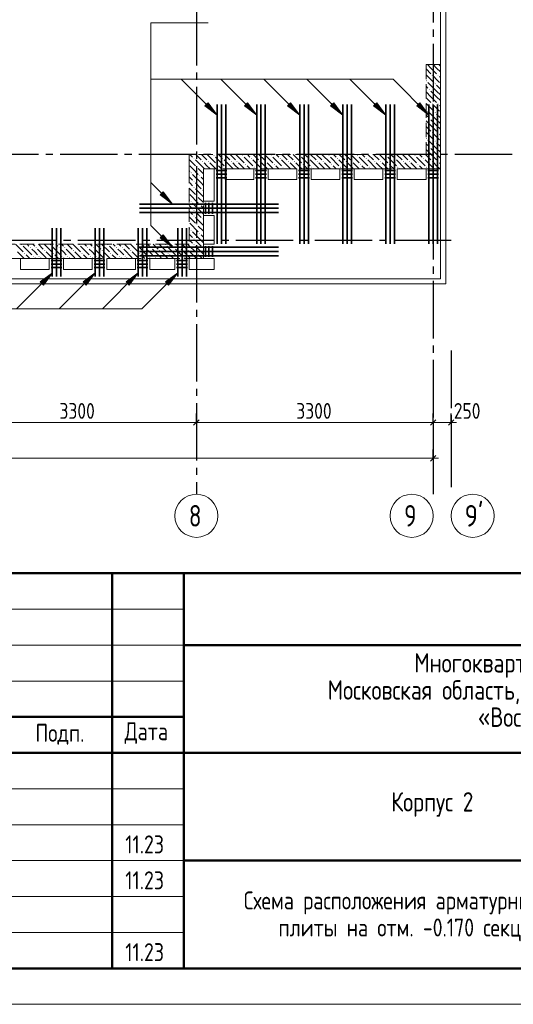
# Model space of a CAD drawing. Header units: millimetres. Extents: x 0 to 43617, y 0 to 59400.
# Tile 9 of 33: x 27211 to 34091, y 0 to 13706. Entities that reach past the tile are written whole.
import ezdxf

# ---------------------------------------------------------------- set-up
doc = ezdxf.new("R2010")
doc.units = ezdxf.units.MM
doc.linetypes.add('______2', pattern=[270, 200, -70])
doc.linetypes.add('______5', pattern=[1100, 800, -100, 100, -100])
for name, color, linetype, lineweight in [('S1 Стержни арматуры фон', 7, 'Continuous', 25), ('Standard', 7, 'Continuous', 25), ('Оси', 40, '______5', 18), ('Позиционная метка номер позиции', 7, 'Continuous', 13), ('Поперечное армирование AW фон', 7, 'Continuous', 25)]:
    doc.layers.add(name, color=color, linetype=linetype, lineweight=lineweight)
doc.layers.add('ЖБ Перекрытие верхний уровень', color=7, linetype='Continuous', lineweight=25, true_color=0xe0e0ff)
doc.layers.add('ЖБ Стена верхний уровень', color=7, linetype='Continuous', lineweight=25, true_color=0x006e00)
doc.styles.add('GOST 2.304-81', font='txt')
doc.styles.add('ISOCPEUR', font='txt')

msp = doc.modelspace()

# ---------------------------------------------------------------- hatches: boundary and pattern name
at = {"layer": 'ЖБ Стена верхний уровень', "linetype": 'Continuous', "lineweight": 18, "transparency": 33554687}
for points in [[(32954, 12933), (32961, 12940), (32967, 12933), (32961, 12927)], [(33034, 12933), (33041, 12940), (33047, 12933), (33041, 12927)], [(32874, 12853), (32881, 12860), (32887, 12853), (32881, 12847)], [(32994, 12813), (33001, 12820), (33007, 12813), (33001, 12807)], [(32914, 12733), (32921, 12740), (32927, 12733), (32921, 12727)], [(32954, 12533), (32961, 12540), (32967, 12533), (32961, 12527)], [(33034, 12533), (33041, 12540), (33047, 12533), (33041, 12527)], [(32874, 12453), (32881, 12460), (32887, 12453), (32881, 12447)], [(32914, 12333), (32921, 12340), (32927, 12333), (32921, 12327)], [(32994, 12413), (33001, 12420), (33007, 12413), (33001, 12407)], [(32954, 12133), (32961, 12140), (32967, 12133), (32961, 12127)], [(33034, 12133), (33041, 12140), (33047, 12133), (33041, 12127)], [(32874, 12053), (32881, 12060), (32887, 12053), (32881, 12047)], [(32914, 11933), (32921, 11940), (32927, 11933), (32921, 11927)], [(32994, 12013), (33001, 12020), (33007, 12013), (33001, 12007)], [(29914, 11813), (29921, 11820), (29927, 11813), (29921, 11807)], [(30314, 11813), (30321, 11820), (30327, 11813), (30321, 11807)], [(30714, 11813), (30721, 11820), (30727, 11813), (30721, 11807)], [(31114, 11813), (31121, 11820), (31127, 11813), (31121, 11807)], [(31514, 11813), (31521, 11820), (31527, 11813), (31521, 11807)], [(31914, 11813), (31921, 11820), (31927, 11813), (31921, 11807)], [(32314, 11813), (32321, 11820), (32327, 11813), (32321, 11807)], [(32714, 11813), (32721, 11820), (32727, 11813), (32721, 11807)], [(29634, 11773), (29641, 11780), (29647, 11773), (29641, 11767)], [(29674, 11653), (29681, 11660), (29687, 11653), (29681, 11647)], [(29754, 11733), (29761, 11740), (29767, 11733), (29761, 11727)], [(29834, 11733), (29841, 11740), (29847, 11733), (29841, 11727)], [(29954, 11693), (29961, 11700), (29967, 11693), (29961, 11687)], [(30034, 11773), (30041, 11780), (30047, 11773), (30041, 11767)], [(30074, 11653), (30081, 11660), (30087, 11653), (30081, 11647)], [(30154, 11733), (30161, 11740), (30167, 11733), (30161, 11727)], [(30234, 11733), (30241, 11740), (30247, 11733), (30241, 11727)], [(30354, 11693), (30361, 11700), (30367, 11693), (30361, 11687)], [(30434, 11773), (30441, 11780), (30447, 11773), (30441, 11767)], [(30474, 11653), (30481, 11660), (30487, 11653), (30481, 11647)], [(30554, 11733), (30561, 11740), (30567, 11733), (30561, 11727)], [(30634, 11733), (30641, 11740), (30647, 11733), (30641, 11727)], [(30754, 11693), (30761, 11700), (30767, 11693), (30761, 11687)], [(30834, 11773), (30841, 11780), (30847, 11773), (30841, 11767)], [(30874, 11653), (30881, 11660), (30887, 11653), (30881, 11647)], [(30954, 11733), (30961, 11740), (30967, 11733), (30961, 11727)], [(31034, 11733), (31041, 11740), (31047, 11733), (31041, 11727)], [(31154, 11693), (31161, 11700), (31167, 11693), (31161, 11687)], [(31234, 11773), (31241, 11780), (31247, 11773), (31241, 11767)], [(31274, 11653), (31281, 11660), (31287, 11653), (31281, 11647)], [(31354, 11733), (31361, 11740), (31367, 11733), (31361, 11727)], [(31434, 11733), (31441, 11740), (31447, 11733), (31441, 11727)], [(31554, 11693), (31561, 11700), (31567, 11693), (31561, 11687)], [(31634, 11773), (31641, 11780), (31647, 11773), (31641, 11767)], [(31674, 11653), (31681, 11660), (31687, 11653), (31681, 11647)], [(31754, 11733), (31761, 11740), (31767, 11733), (31761, 11727)], [(31834, 11733), (31841, 11740), (31847, 11733), (31841, 11727)], [(31954, 11693), (31961, 11700), (31967, 11693), (31961, 11687)], [(32034, 11773), (32041, 11780), (32047, 11773), (32041, 11767)], [(32074, 11653), (32081, 11660), (32087, 11653), (32081, 11647)], [(32154, 11733), (32161, 11740), (32167, 11733), (32161, 11727)], [(32234, 11733), (32241, 11740), (32247, 11733), (32241, 11727)], [(32354, 11693), (32361, 11700), (32367, 11693), (32361, 11687)], [(32434, 11773), (32441, 11780), (32447, 11773), (32441, 11767)], [(32474, 11653), (32481, 11660), (32487, 11653), (32481, 11647)], [(32554, 11733), (32561, 11740), (32567, 11733), (32561, 11727)], [(32634, 11733), (32641, 11740), (32647, 11733), (32641, 11727)], [(32754, 11693), (32761, 11700), (32767, 11693), (32761, 11687)], [(32834, 11773), (32841, 11780), (32847, 11773), (32841, 11767)], [(32874, 11653), (32881, 11660), (32887, 11653), (32881, 11647)], [(32954, 11733), (32961, 11740), (32967, 11733), (32961, 11727)], [(33034, 11733), (33041, 11740), (33047, 11733), (33041, 11727)], [(29594, 11573), (29601, 11580), (29607, 11573), (29601, 11567)], [(29714, 11533), (29721, 11540), (29727, 11533), (29721, 11527)], [(29634, 11453), (29641, 11460), (29647, 11453), (29641, 11447)], [(29634, 11373), (29641, 11380), (29647, 11373), (29641, 11367)], [(29674, 11253), (29681, 11260), (29687, 11253), (29681, 11247)], [(29754, 11333), (29761, 11340), (29767, 11333), (29761, 11327)], [(29594, 11173), (29601, 11180), (29607, 11173), (29601, 11167)], [(29714, 11133), (29721, 11140), (29727, 11133), (29721, 11127)], [(29634, 11053), (29641, 11060), (29647, 11053), (29641, 11047)], [(29634, 10973), (29641, 10980), (29647, 10973), (29641, 10967)], [(29674, 10853), (29681, 10860), (29687, 10853), (29681, 10847)], [(29754, 10933), (29761, 10940), (29767, 10933), (29761, 10927)], [(29594, 10773), (29601, 10780), (29607, 10773), (29601, 10767)], [(29714, 10733), (29721, 10740), (29727, 10733), (29721, 10727)], [(27234, 10573), (27241, 10580), (27247, 10573), (27241, 10567)], [(27634, 10573), (27641, 10580), (27647, 10573), (27641, 10567)], [(28034, 10573), (28041, 10580), (28047, 10573), (28041, 10567)], [(28434, 10573), (28441, 10580), (28447, 10573), (28441, 10567)], [(28834, 10573), (28841, 10580), (28847, 10573), (28841, 10567)], [(29234, 10573), (29241, 10580), (29247, 10573), (29241, 10567)], [(29634, 10653), (29641, 10660), (29647, 10653), (29641, 10647)], [(29634, 10573), (29641, 10580), (29647, 10573), (29641, 10567)], [(27274, 10453), (27281, 10460), (27287, 10453), (27281, 10447)], [(27354, 10533), (27361, 10540), (27367, 10533), (27361, 10527)], [(27394, 10413), (27401, 10420), (27407, 10413), (27401, 10407)], [(27434, 10533), (27441, 10540), (27447, 10533), (27441, 10527)], [(27474, 10413), (27481, 10420), (27487, 10413), (27481, 10407)], [(27554, 10493), (27561, 10500), (27567, 10493), (27561, 10487)], [(27674, 10453), (27681, 10460), (27687, 10453), (27681, 10447)], [(27754, 10533), (27761, 10540), (27767, 10533), (27761, 10527)], [(27794, 10413), (27801, 10420), (27807, 10413), (27801, 10407)], [(27834, 10533), (27841, 10540), (27847, 10533), (27841, 10527)], [(27874, 10413), (27881, 10420), (27887, 10413), (27881, 10407)], [(27954, 10493), (27961, 10500), (27967, 10493), (27961, 10487)], [(28074, 10453), (28081, 10460), (28087, 10453), (28081, 10447)], [(28154, 10533), (28161, 10540), (28167, 10533), (28161, 10527)], [(28194, 10413), (28201, 10420), (28207, 10413), (28201, 10407)], [(28234, 10533), (28241, 10540), (28247, 10533), (28241, 10527)], [(28274, 10413), (28281, 10420), (28287, 10413), (28281, 10407)], [(28354, 10493), (28361, 10500), (28367, 10493), (28361, 10487)], [(28474, 10453), (28481, 10460), (28487, 10453), (28481, 10447)], [(28554, 10533), (28561, 10540), (28567, 10533), (28561, 10527)], [(28594, 10413), (28601, 10420), (28607, 10413), (28601, 10407)], [(28634, 10533), (28641, 10540), (28647, 10533), (28641, 10527)], [(28674, 10413), (28681, 10420), (28687, 10413), (28681, 10407)], [(28754, 10493), (28761, 10500), (28767, 10493), (28761, 10487)], [(28874, 10453), (28881, 10460), (28887, 10453), (28881, 10447)], [(28954, 10533), (28961, 10540), (28967, 10533), (28961, 10527)], [(28994, 10413), (29001, 10420), (29007, 10413), (29001, 10407)], [(29034, 10533), (29041, 10540), (29047, 10533), (29041, 10527)], [(29074, 10413), (29081, 10420), (29087, 10413), (29081, 10407)], [(29154, 10493), (29161, 10500), (29167, 10493), (29161, 10487)], [(29274, 10453), (29281, 10460), (29287, 10453), (29281, 10447)], [(29354, 10533), (29361, 10540), (29367, 10533), (29361, 10527)], [(29394, 10413), (29401, 10420), (29407, 10413), (29401, 10407)], [(29434, 10533), (29441, 10540), (29447, 10533), (29441, 10527)], [(29474, 10413), (29481, 10420), (29487, 10413), (29481, 10407)], [(29554, 10493), (29561, 10500), (29567, 10493), (29561, 10487)], [(29674, 10453), (29681, 10460), (29687, 10453), (29681, 10447)], [(29754, 10533), (29761, 10540), (29767, 10533), (29761, 10527)]]:
    msp.add_hatch(color=7, dxfattribs=at).paths.add_polyline_path(points, flags=16)
at = {"layer": 'Позиционная метка номер позиции', "linetype": 'Continuous', "lineweight": 13, "transparency": 33554687}
for points in [[(29837, 12549), (29964, 12379), (29794, 12506)], [(30387, 12549), (30514, 12379), (30344, 12506)], [(30987, 12549), (31114, 12379), (30944, 12506)], [(31587, 12549), (31714, 12379), (31544, 12506)], [(32187, 12549), (32314, 12379), (32144, 12506)], [(32787, 12549), (32914, 12379), (32744, 12506)], [(29212, 11310), (29339, 11140), (29169, 11267)], [(29212, 10710), (29339, 10540), (29169, 10667)], [(27499, 10055), (27669, 10182), (27542, 10012)], [(28094, 10055), (28264, 10182), (28137, 10012)], [(28694, 10055), (28864, 10182), (28737, 10012)], [(29244, 10055), (29414, 10182), (29287, 10012)], [(29244, 10055), (29414, 10182), (29287, 10012)]]:
    msp.add_hatch(color=7, dxfattribs=at).paths.add_polyline_path(points, flags=16)

# ---------------------------------------------------------------- linework, layer by layer
at = {"layer": 'S1 Стержни арматуры фон', "color": 7, "linetype": 'Continuous', "lineweight": 35, "transparency": 33554687}
for p, q in [((29964, 12524), (29964, 10586)), ((29964, 12524), (29964, 10586)), ((30024, 12524), (30024, 10586)), ((30024, 12524), (30024, 10586)), ((30084, 12524), (30084, 10586)), ((30084, 12524), (30084, 10586)), ((30514, 12524), (30514, 10586)), ((30514, 12524), (30514, 10586)), ((30574, 12524), (30574, 10586)), ((30574, 12524), (30574, 10586)), ((30634, 12524), (30634, 10586)), ((30634, 12524), (30634, 10586)), ((31114, 12524), (31114, 10586)), ((31114, 12524), (31114, 10586)), ((31174, 12524), (31174, 10586)), ((31174, 12524), (31174, 10586)), ((31234, 12524), (31234, 10586)), ((31234, 12524), (31234, 10586)), ((31714, 12524), (31714, 10586)), ((31714, 12524), (31714, 10586)), ((31774, 12524), (31774, 10586)), ((31774, 12524), (31774, 10586)), ((31834, 12524), (31834, 10586)), ((31834, 12524), (31834, 10586)), ((32314, 12524), (32314, 10586)), ((32314, 12524), (32314, 10586)), ((32374, 12524), (32374, 10586)), ((32374, 12524), (32374, 10586)), ((32434, 12524), (32434, 10586)), ((32434, 12524), (32434, 10586)), ((32914, 12524), (32914, 10586)), ((32914, 12524), (32914, 10586)), ((32974, 12524), (32974, 10586)), ((32974, 12524), (32974, 10586)), ((33034, 12524), (33034, 10586)), ((33034, 12524), (33034, 10586)), ((28880, 11140), (30818, 11140)), ((28880, 11140), (30818, 11140)), ((28880, 11080), (30818, 11080)), ((28880, 11080), (30818, 11080)), ((28880, 11020), (30818, 11020)), ((28880, 11020), (30818, 11020)), ((27664, 10130), (27664, 10802)), ((27724, 10130), (27724, 10802)), ((27784, 10130), (27784, 10802)), ((28264, 10130), (28264, 10802)), ((28324, 10130), (28324, 10802)), ((28384, 10130), (28384, 10802)), ((28864, 10130), (28864, 10802)), ((28924, 10130), (28924, 10802)), ((28984, 10130), (28984, 10802)), ((29414, 10130), (29414, 10802)), ((29474, 10130), (29474, 10802)), ((29534, 10130), (29534, 10802)), ((28880, 10540), (30818, 10540)), ((28880, 10540), (30818, 10540)), ((28880, 10480), (30818, 10480)), ((28880, 10480), (30818, 10480)), ((28880, 10420), (30818, 10420)), ((28880, 10420), (30818, 10420))]:
    msp.add_line(p, q, dxfattribs=at)
at = {"layer": 'Standard', "color": 251, "linetype": 'Continuous', "lineweight": -3, "true_color": 0x656565, "transparency": 33554687}
for p, q in [((29674, 8100), (29674, 8225)), ((32974, 8100), (32974, 8225)), ((33224, 8100), (33224, 8225)), ((29674, 8100), (29674, 7975)), ((29674, 8100), (29674, 7648)), ((32974, 8100), (32974, 7975)), ((32974, 8100), (32974, 7648)), ((33224, 8100), (33224, 7975)), ((33224, 8100), (33224, 7648)), ((32974, 7600), (32974, 7725)), ((32974, 7600), (32974, 7475)), ((32974, 7600), (32974, 7600))]:
    msp.add_line(p, q, dxfattribs=at)
at = {"layer": 'Standard', "color": 7, "linetype": 'Continuous', "lineweight": 13, "transparency": 33554687}
for p, q in [((26374, 8100), (29674, 8100)), ((29674, 8100), (32974, 8100)), ((32974, 8100), (33224, 8100)), ((33224, 8100), (33299, 8100)), ((32974, 7600), (7924, 7600)), ((32974, 7600), (33049, 7600)), ((23000, 5500), (29500, 5500)), ((23000, 5000), (29500, 5000)), ((23000, 4500), (29500, 4500)), ((23000, 3000), (29500, 3000)), ((23000, 2500), (29500, 2500)), ((23000, 2500), (29500, 2500)), ((23000, 2000), (29500, 2000)), ((23000, 2000), (29500, 2000)), ((23000, 1500), (29500, 1500)), ((23000, 1000), (29500, 1000))]:
    msp.add_line(p, q, dxfattribs=at)
at = {"layer": 'Standard', "color": 7, "linetype": 'Continuous', "lineweight": 25, "transparency": 33554687}
for p, q in [((29636, 8062), (29711, 8138)), ((32936, 8062), (33011, 8138)), ((33186, 8062), (33261, 8138)), ((33011, 7638), (32936, 7562)), ((23000, 500), (41500, 500)), ((23000, 500), (41500, 500)), ((23000, 500), (41500, 500))]:
    msp.add_line(p, q, dxfattribs=at)
at = {"layer": 'Standard', "color": 7, "linetype": 'Continuous', "lineweight": 50, "transparency": 33554687}
for p, q in [((23000, 6000), (41500, 6000)), ((28500, 500), (28500, 6000)), ((29500, 500), (29500, 6000)), ((29500, 5000), (41500, 5000)), ((23000, 4000), (29500, 4000)), ((23000, 4000), (29500, 4000)), ((23000, 3500), (29500, 3500)), ((23000, 3500), (29500, 3500)), ((29500, 3500), (41500, 3500)), ((29500, 2000), (41500, 2000))]:
    msp.add_line(p, q, dxfattribs=at)
at = {"layer": 'Standard', "color": 7, "linetype": 'Continuous', "lineweight": 13, "transparency": 33554687}
msp.add_lwpolyline([(0, 0), (42000, 0), (42000, 59400), (0, 59400), (0, 0)], close=True, dxfattribs=at)
at = {"layer": 'Standard', "color": 7, "linetype": 'Continuous', "lineweight": 50, "transparency": 33554687}
msp.add_lwpolyline([(2000, 58900), (41500, 58900), (41500, 500), (2000, 500), (2000, 58900)], close=True, dxfattribs=at)
at = {"layer": 'Standard', "color": 254, "linetype": 'Continuous', "lineweight": 13, "true_color": 0xc4c4ff, "transparency": 33554687}
msp.add_lwpolyline([(7324, 10030), (33149, 10030), (33149, 57295), (7324, 57295), (7324, 10030)], dxfattribs=at)
at = {"layer": 'ЖБ Перекрытие верхний уровень', "color": 7, "linetype": 'Continuous', "lineweight": 18, "transparency": 33554687}
for p, q in [((33074, 10100), (33074, 25060)), ((29774, 11630), (29924, 11630)), ((29774, 11180), (29774, 11630)), ((29924, 11630), (29924, 11180)), ((30074, 11480), (30074, 11630)), ((30074, 11630), (30474, 11630)), ((30474, 11630), (30474, 11480)), ((30674, 11480), (30674, 11630)), ((30674, 11630), (31074, 11630)), ((31074, 11630), (31074, 11480)), ((31274, 11480), (31274, 11630)), ((31274, 11630), (31674, 11630)), ((31674, 11630), (31674, 11480)), ((31874, 11480), (31874, 11630)), ((31874, 11630), (32274, 11630)), ((32274, 11630), (32274, 11480)), ((32474, 11630), (32874, 11630)), ((32474, 11480), (32474, 11630)), ((32874, 11630), (32874, 11480)), ((30474, 11480), (30074, 11480)), ((31074, 11480), (30674, 11480)), ((31674, 11480), (31274, 11480)), ((32274, 11480), (31874, 11480)), ((32874, 11480), (32474, 11480)), ((29924, 11180), (29774, 11180)), ((29774, 10580), (29774, 10980)), ((29774, 10980), (29924, 10980)), ((29924, 10980), (29924, 10580)), ((29924, 10580), (29774, 10580)), ((27224, 10230), (27224, 10380)), ((27224, 10380), (27624, 10380)), ((27624, 10380), (27624, 10230)), ((27824, 10230), (27824, 10380)), ((27824, 10380), (28224, 10380)), ((28224, 10380), (28224, 10230)), ((28424, 10230), (28424, 10380)), ((28424, 10380), (28824, 10380)), ((28824, 10380), (28824, 10230)), ((29024, 10230), (29024, 10380)), ((29024, 10380), (29374, 10380)), ((29374, 10380), (29374, 10230)), ((29574, 10230), (29574, 10380)), ((29574, 10380), (29924, 10380)), ((29924, 10380), (29924, 10230)), ((27624, 10230), (27224, 10230)), ((28224, 10230), (27824, 10230)), ((28824, 10230), (28424, 10230)), ((29374, 10230), (29024, 10230)), ((29924, 10230), (29574, 10230)), ((18094, 10100), (33074, 10100))]:
    msp.add_line(p, q, dxfattribs=at)
at = {"layer": 'ЖБ Стена верхний уровень', "color": 251, "linetype": '______2', "lineweight": 13, "true_color": 0x656565, "transparency": 33554687}
for p, q in [((32874, 13080), (32874, 11830)), ((33074, 13080), (32874, 13080)), ((33074, 11630), (33074, 13080)), ((32874, 11830), (29574, 11830)), ((29574, 11830), (29574, 11630)), ((29574, 11630), (29574, 10580)), ((29774, 11630), (32874, 11630)), ((29774, 10380), (29774, 11630)), ((32874, 11630), (33074, 11630)), ((29574, 10580), (26474, 10580)), ((26274, 10380), (29574, 10380)), ((29574, 10380), (29774, 10380))]:
    msp.add_line(p, q, dxfattribs=at)
at = {"layer": 'ЖБ Стена верхний уровень', "color": 9, "linetype": 'Continuous', "lineweight": 18, "true_color": 0xc7c7c7, "transparency": 33554687}
for p, q in [((32941, 13033), (32894, 13080)), ((32941, 13033), (33021, 12953)), ((32974, 13080), (33021, 13033)), ((33021, 13033), (33074, 12980)), ((33054, 13080), (33074, 13060)), ((32874, 13020), (32941, 12953)), ((32874, 12940), (32981, 12833)), ((33021, 12873), (32981, 12913)), ((33061, 12913), (33074, 12900)), ((32874, 12780), (32901, 12753)), ((33021, 12713), (32901, 12833)), ((33061, 12833), (33021, 12873)), ((33021, 12793), (33074, 12740)), ((32941, 12633), (32874, 12700)), ((32874, 12620), (32941, 12553)), ((32941, 12713), (33021, 12633)), ((32941, 12633), (33021, 12553)), ((33021, 12713), (33074, 12660)), ((33021, 12633), (33074, 12580)), ((32874, 12540), (32981, 12433)), ((33021, 12473), (32981, 12513)), ((33061, 12433), (33021, 12473)), ((33061, 12513), (33074, 12500)), ((32874, 12380), (32901, 12353)), ((33021, 12313), (32901, 12433)), ((33021, 12393), (33074, 12340)), ((32941, 12233), (32874, 12300)), ((32874, 12220), (32941, 12153)), ((32941, 12313), (33021, 12233)), ((32941, 12233), (33021, 12153)), ((33021, 12313), (33074, 12260)), ((33021, 12233), (33074, 12180)), ((32874, 12140), (32981, 12033)), ((33021, 12073), (32981, 12113)), ((33061, 12033), (33021, 12073)), ((33061, 12113), (33074, 12100)), ((32874, 11980), (32901, 11953)), ((33021, 11913), (32901, 12033)), ((33021, 11993), (33074, 11940)), ((29621, 11793), (29584, 11830)), ((29664, 11830), (29741, 11753)), ((29744, 11830), (29821, 11753)), ((29824, 11830), (29941, 11713)), ((29941, 11793), (30061, 11673)), ((30021, 11793), (29984, 11830)), ((30064, 11830), (30141, 11753)), ((30144, 11830), (30221, 11753)), ((30224, 11830), (30341, 11713)), ((30341, 11793), (30461, 11673)), ((30421, 11793), (30384, 11830)), ((30464, 11830), (30541, 11753)), ((30544, 11830), (30621, 11753)), ((30624, 11830), (30741, 11713)), ((30741, 11793), (30861, 11673)), ((30821, 11793), (30784, 11830)), ((30864, 11830), (30941, 11753)), ((30944, 11830), (31021, 11753)), ((31024, 11830), (31141, 11713)), ((31141, 11793), (31261, 11673)), ((31221, 11793), (31184, 11830)), ((31264, 11830), (31341, 11753)), ((31344, 11830), (31421, 11753)), ((31424, 11830), (31541, 11713)), ((31541, 11793), (31661, 11673)), ((31621, 11793), (31584, 11830)), ((31664, 11830), (31741, 11753)), ((31744, 11830), (31821, 11753)), ((31824, 11830), (31941, 11713)), ((31941, 11793), (32061, 11673)), ((32021, 11793), (31984, 11830)), ((32064, 11830), (32141, 11753)), ((32144, 11830), (32221, 11753)), ((32224, 11830), (32341, 11713)), ((32341, 11793), (32461, 11673)), ((32421, 11793), (32384, 11830)), ((32464, 11830), (32541, 11753)), ((32544, 11830), (32621, 11753)), ((32624, 11830), (32741, 11713)), ((32741, 11793), (32861, 11673)), ((32821, 11793), (32784, 11830)), ((32864, 11830), (32874, 11820)), ((32941, 11833), (32874, 11900)), ((32874, 11820), (32941, 11753)), ((32941, 11913), (33021, 11833)), ((32941, 11833), (33021, 11753)), ((33021, 11913), (33074, 11860)), ((33021, 11833), (33074, 11780)), ((29574, 11760), (29661, 11673)), ((29581, 11673), (29624, 11630)), ((29661, 11753), (29781, 11633)), ((29821, 11673), (29781, 11713)), ((29861, 11633), (29821, 11673)), ((29861, 11713), (29944, 11630)), ((29981, 11673), (30024, 11630)), ((30061, 11753), (30181, 11633)), ((30221, 11673), (30181, 11713)), ((30261, 11633), (30221, 11673)), ((30261, 11713), (30344, 11630)), ((30381, 11673), (30424, 11630)), ((30461, 11753), (30581, 11633)), ((30621, 11673), (30581, 11713)), ((30661, 11633), (30621, 11673)), ((30661, 11713), (30744, 11630)), ((30781, 11673), (30824, 11630)), ((30861, 11753), (30981, 11633)), ((31021, 11673), (30981, 11713)), ((31061, 11633), (31021, 11673)), ((31061, 11713), (31144, 11630)), ((31181, 11673), (31224, 11630)), ((31261, 11753), (31381, 11633)), ((31421, 11673), (31381, 11713)), ((31461, 11633), (31421, 11673)), ((31461, 11713), (31544, 11630)), ((31581, 11673), (31624, 11630)), ((31661, 11753), (31781, 11633)), ((31821, 11673), (31781, 11713)), ((31861, 11633), (31821, 11673)), ((31861, 11713), (31944, 11630)), ((31981, 11673), (32024, 11630)), ((32061, 11753), (32181, 11633)), ((32221, 11673), (32181, 11713)), ((32261, 11633), (32221, 11673)), ((32261, 11713), (32344, 11630)), ((32381, 11673), (32424, 11630)), ((32461, 11753), (32581, 11633)), ((32621, 11673), (32581, 11713)), ((32661, 11633), (32621, 11673)), ((32661, 11713), (32744, 11630)), ((32781, 11673), (32824, 11630)), ((32861, 11753), (32874, 11740)), ((32874, 11740), (32981, 11633)), ((33021, 11673), (32981, 11713)), ((33061, 11633), (33021, 11673)), ((33061, 11713), (33074, 11700)), ((29574, 11600), (29581, 11593)), ((29574, 11520), (29621, 11473)), ((29741, 11433), (29621, 11553)), ((29624, 11630), (29701, 11553)), ((29704, 11630), (29701, 11633)), ((29774, 11560), (29704, 11630)), ((29741, 11513), (29774, 11480)), ((30104, 11630), (30101, 11633)), ((30504, 11630), (30501, 11633)), ((30904, 11630), (30901, 11633)), ((31304, 11630), (31301, 11633)), ((31704, 11630), (31701, 11633)), ((32104, 11630), (32101, 11633)), ((32504, 11630), (32501, 11633)), ((32904, 11630), (32901, 11633)), ((29581, 11433), (29574, 11440)), ((29621, 11393), (29581, 11433)), ((29661, 11433), (29741, 11353)), ((29741, 11433), (29774, 11400)), ((29574, 11360), (29661, 11273)), ((29581, 11273), (29701, 11153)), ((29661, 11353), (29774, 11240)), ((29574, 11200), (29581, 11193)), ((29574, 11120), (29621, 11073)), ((29741, 11033), (29621, 11153)), ((29774, 11160), (29701, 11233)), ((29741, 11113), (29774, 11080)), ((29581, 11033), (29574, 11040)), ((29621, 10993), (29581, 11033)), ((29661, 11033), (29741, 10953)), ((29741, 11033), (29774, 11000)), ((29574, 10960), (29661, 10873)), ((29581, 10873), (29701, 10753)), ((29661, 10953), (29774, 10840)), ((29774, 10760), (29701, 10833)), ((29574, 10800), (29581, 10793)), ((29574, 10720), (29621, 10673)), ((29741, 10633), (29621, 10753)), ((29741, 10713), (29774, 10680)), ((27154, 10580), (27261, 10473)), ((27314, 10580), (27341, 10553)), ((27394, 10580), (27421, 10553)), ((27474, 10580), (27541, 10513)), ((27554, 10580), (27661, 10473)), ((27714, 10580), (27741, 10553)), ((27794, 10580), (27821, 10553)), ((27874, 10580), (27941, 10513)), ((27954, 10580), (28061, 10473)), ((28114, 10580), (28141, 10553)), ((28194, 10580), (28221, 10553)), ((28274, 10580), (28341, 10513)), ((28354, 10580), (28461, 10473)), ((28514, 10580), (28541, 10553)), ((28594, 10580), (28621, 10553)), ((28674, 10580), (28741, 10513)), ((28754, 10580), (28861, 10473)), ((28914, 10580), (28941, 10553)), ((28994, 10580), (29021, 10553)), ((29074, 10580), (29141, 10513)), ((29154, 10580), (29261, 10473)), ((29314, 10580), (29341, 10553)), ((29394, 10580), (29421, 10553)), ((29474, 10580), (29541, 10513)), ((29554, 10580), (29574, 10560)), ((29581, 10633), (29574, 10640)), ((29574, 10560), (29661, 10473)), ((29621, 10593), (29581, 10633)), ((29661, 10633), (29741, 10553)), ((29741, 10633), (29774, 10600)), ((27181, 10473), (27274, 10380)), ((27261, 10553), (27381, 10433)), ((27354, 10380), (27301, 10433)), ((27421, 10473), (27381, 10513)), ((27461, 10433), (27421, 10473)), ((27461, 10513), (27581, 10393)), ((27581, 10473), (27674, 10380)), ((27661, 10553), (27781, 10433)), ((27754, 10380), (27701, 10433)), ((27821, 10473), (27781, 10513)), ((27861, 10433), (27821, 10473)), ((27861, 10513), (27981, 10393)), ((27981, 10473), (28074, 10380)), ((28061, 10553), (28181, 10433)), ((28154, 10380), (28101, 10433)), ((28221, 10473), (28181, 10513)), ((28261, 10433), (28221, 10473)), ((28261, 10513), (28381, 10393)), ((28381, 10473), (28474, 10380)), ((28461, 10553), (28581, 10433)), ((28554, 10380), (28501, 10433)), ((28621, 10473), (28581, 10513)), ((28661, 10433), (28621, 10473)), ((28661, 10513), (28781, 10393)), ((28781, 10473), (28874, 10380)), ((28861, 10553), (28981, 10433)), ((28954, 10380), (28901, 10433)), ((29021, 10473), (28981, 10513)), ((29061, 10433), (29021, 10473)), ((29061, 10513), (29181, 10393)), ((29181, 10473), (29274, 10380)), ((29261, 10553), (29381, 10433)), ((29354, 10380), (29301, 10433)), ((29421, 10473), (29381, 10513)), ((29461, 10433), (29421, 10473)), ((29461, 10513), (29574, 10400)), ((29581, 10473), (29674, 10380)), ((29661, 10553), (29774, 10440)), ((29754, 10380), (29701, 10433)), ((27421, 10393), (27434, 10380)), ((27501, 10393), (27514, 10380)), ((27821, 10393), (27834, 10380)), ((27901, 10393), (27914, 10380)), ((28221, 10393), (28234, 10380)), ((28301, 10393), (28314, 10380)), ((28621, 10393), (28634, 10380)), ((28701, 10393), (28714, 10380)), ((29021, 10393), (29034, 10380)), ((29101, 10393), (29114, 10380)), ((29421, 10393), (29434, 10380)), ((29501, 10393), (29514, 10380)), ((29574, 10400), (29581, 10393))]:
    msp.add_line(p, q, dxfattribs=at)
at = {"layer": 'Оси', "color": 8, "linetype": '______5', "lineweight": -3, "transparency": 33554687}
for p, q in [((29674, 25969), (29674, 7100)), ((32974, 25469), (32974, 7100)), ((34074, 11830), (4600, 11830)), ((33224, 10630), (4600, 10630)), ((33224, 9100), (33224, 7100))]:
    msp.add_line(p, q, dxfattribs=at)
at = {"layer": 'Оси', "color": 7, "linetype": 'Continuous', "lineweight": 13, "transparency": 33554687}
for centre in [(29674, 6800), (32674, 6800), (33524, 6800)]:
    msp.add_circle(centre, 300, dxfattribs=at)
at = {"layer": 'Позиционная метка номер позиции', "color": 7, "linetype": 'Continuous', "lineweight": 13, "transparency": 33554687}
for p, q in [((29964, 12379), (29464, 12879)), ((30514, 12379), (30014, 12879)), ((31114, 12379), (30614, 12879)), ((31714, 12379), (31214, 12879)), ((32314, 12379), (31814, 12879)), ((29794, 12506), (29837, 12549)), ((29964, 12379), (29794, 12506)), ((29816, 12527), (29805, 12538)), ((29837, 12549), (29964, 12379)), ((30344, 12506), (30387, 12549)), ((30514, 12379), (30344, 12506)), ((30366, 12527), (30355, 12538)), ((30387, 12549), (30514, 12379)), ((30944, 12506), (30987, 12549)), ((31114, 12379), (30944, 12506)), ((30966, 12527), (30955, 12538)), ((30987, 12549), (31114, 12379)), ((31544, 12506), (31587, 12549)), ((31714, 12379), (31544, 12506)), ((31566, 12527), (31555, 12538)), ((31587, 12549), (31714, 12379)), ((32144, 12506), (32187, 12549)), ((32314, 12379), (32144, 12506)), ((32166, 12527), (32155, 12538)), ((32187, 12549), (32314, 12379)), ((32744, 12506), (32787, 12549)), ((32914, 12379), (32744, 12506)), ((32766, 12527), (32755, 12538)), ((32787, 12549), (32914, 12379)), ((29964, 12379), (29964, 12379)), ((29964, 12379), (29964, 12379)), ((29964, 12379), (29964, 12379)), ((30514, 12379), (30514, 12379)), ((30514, 12379), (30514, 12379)), ((30514, 12379), (30514, 12379)), ((31114, 12379), (31114, 12379)), ((31114, 12379), (31114, 12379)), ((31114, 12379), (31114, 12379)), ((31714, 12379), (31714, 12379)), ((31714, 12379), (31714, 12379)), ((31714, 12379), (31714, 12379)), ((32314, 12379), (32314, 12379)), ((32314, 12379), (32314, 12379)), ((32314, 12379), (32314, 12379)), ((32914, 12379), (32914, 12379)), ((32914, 12379), (32914, 12379)), ((32914, 12379), (32914, 12379)), ((29339, 11140), (29039, 11440)), ((29169, 11267), (29212, 11310)), ((29339, 11140), (29169, 11267)), ((29190, 11288), (29180, 11299)), ((29212, 11310), (29339, 11140)), ((29339, 11140), (29339, 11140)), ((29339, 11140), (29339, 11140)), ((29339, 11140), (29339, 11140)), ((29169, 10667), (29212, 10710)), ((29190, 10688), (29180, 10699)), ((29212, 10710), (29339, 10540)), ((29339, 10540), (29169, 10667)), ((29339, 10540), (29339, 10540)), ((29339, 10540), (29339, 10540)), ((29339, 10540), (29339, 10540)), ((27669, 10182), (27169, 9682)), ((27499, 10055), (27669, 10182)), ((27669, 10182), (27542, 10012)), ((27669, 10182), (27669, 10182)), ((27669, 10182), (27669, 10182)), ((27669, 10182), (27669, 10182)), ((28264, 10182), (27764, 9682)), ((28094, 10055), (28264, 10182)), ((28264, 10182), (28137, 10012)), ((28264, 10182), (28264, 10182)), ((28264, 10182), (28264, 10182)), ((28264, 10182), (28264, 10182)), ((28864, 10182), (28364, 9682)), ((28694, 10055), (28864, 10182)), ((28864, 10182), (28737, 10012)), ((28864, 10182), (28864, 10182)), ((28864, 10182), (28864, 10182)), ((28864, 10182), (28864, 10182)), ((29414, 10182), (28914, 9682)), ((29244, 10055), (29414, 10182)), ((29244, 10055), (29414, 10182)), ((29414, 10182), (29287, 10012)), ((29414, 10182), (29287, 10012)), ((29414, 10182), (29414, 10182)), ((29414, 10182), (29414, 10182)), ((29414, 10182), (29414, 10182)), ((29414, 10182), (29414, 10182)), ((29414, 10182), (29414, 10182)), ((29414, 10182), (29414, 10182)), ((27542, 10012), (27499, 10055)), ((27521, 10033), (27510, 10023)), ((28137, 10012), (28094, 10055)), ((28116, 10033), (28105, 10023)), ((28737, 10012), (28694, 10055)), ((28716, 10033), (28705, 10023)), ((29287, 10012), (29244, 10055)), ((29287, 10012), (29244, 10055)), ((29266, 10033), (29255, 10023)), ((29266, 10033), (29255, 10023))]:
    msp.add_line(p, q, dxfattribs=at)
for points in [[(29339, 10540), (29039, 10840), (29039, 13660), (29839, 13660)], [(32914, 12379), (32414, 12879), (29039, 12879), (29039, 13660), (29839, 13660)], [(29414, 10182), (28914, 9682), (25214, 9682)]]:
    msp.add_lwpolyline(points, dxfattribs=at)
at = {"layer": 'Поперечное армирование AW фон', "color": 7, "linetype": 'Continuous', "lineweight": 35, "transparency": 33554687}
for p, q in [((29949, 11605), (30099, 11605)), ((29949, 11555), (30099, 11555)), ((30499, 11605), (30649, 11605)), ((30499, 11555), (30649, 11555)), ((31099, 11605), (31249, 11605)), ((31099, 11555), (31249, 11555)), ((31699, 11605), (31849, 11605)), ((31699, 11555), (31849, 11555)), ((32299, 11605), (32449, 11605)), ((32299, 11555), (32449, 11555)), ((32899, 11605), (33049, 11605)), ((32899, 11555), (33049, 11555)), ((29949, 11505), (30099, 11505)), ((30499, 11505), (30649, 11505)), ((31099, 11505), (31249, 11505)), ((31699, 11505), (31849, 11505)), ((32299, 11505), (32449, 11505)), ((32899, 11505), (33049, 11505)), ((29799, 11155), (29799, 11005)), ((29849, 11155), (29849, 11005)), ((29899, 11155), (29899, 11005)), ((29799, 10555), (29799, 10405)), ((29849, 10555), (29849, 10405)), ((29899, 10555), (29899, 10405)), ((27799, 10355), (27649, 10355)), ((27799, 10305), (27649, 10305)), ((28399, 10355), (28249, 10355)), ((28399, 10305), (28249, 10305)), ((28999, 10355), (28849, 10355)), ((28999, 10305), (28849, 10305)), ((29549, 10355), (29399, 10355)), ((29549, 10305), (29399, 10305)), ((27799, 10255), (27649, 10255)), ((28399, 10255), (28249, 10255)), ((28999, 10255), (28849, 10255)), ((29549, 10255), (29399, 10255))]:
    msp.add_line(p, q, dxfattribs=at)

# ---------------------------------------------------------------- texts
at = {"layer": 'Standard', "color": 7, "linetype": 'Continuous', "lineweight": 25, "transparency": 33554687, "attachment_point": 7, "style": 'GOST 2.304-81'}
for s, insert, char_height, width in [('3300', (27766, 8150), 220, 641.48), ('3300', (31066, 8150), 220, 641.48), ('250', (33261, 8150), 220, 516.4), ('Многоквартирный\\~жилой\\~дом\\~по\\~адресу:\\~', (32710, 4545), 270, 5717.08), ('Московская\\~область,\\~городской\\~округ\\~Звенигород,\\~район\\~', (31504, 4167), 270, 8136.21), ('«Восточный»,\\~микрорайон\\~2', (33597, 3789), 270, 3952.83), ('Подп.', (27431, 3614), 250, 764.53), ('Дата', (28673, 3625), 250, 782.23), ('Корпус\\~2', (32388, 2610), 270, 1362.88), ('11.23', (28683, 2101), 250, 693.37), ('11.23', (28683, 1601), 250, 693.37), ('11.23', (28683, 601), 250, 693.37)]:
    msp.add_mtext(s, dxfattribs=dict(at, insert=insert, char_height=char_height, width=width))
at = {"layer": 'Standard', "color": 7, "linetype": 'Continuous', "lineweight": 25, "transparency": 33554687, "insert": (33000, 1571), "char_height": 250, "width": 6741.88, "attachment_point": 2, "line_spacing_factor": 0.903614}
msp.add_mtext('\\A1;{\\fGOST 2.304-81|i0|b0;\\H250.000000;\\W1.000000;\\C7;Схема расположения арматурных каркасов}\\P{\\fGOST 2.304-81|i0|b0;\\H250.000000;\\W1.000000;\\C7;плиты на отм. -0.170 секции 3, 4}\\P', dxfattribs=at)
at = {"layer": 'Оси', "color": 7, "linetype": 'Continuous', "lineweight": 25, "transparency": 33554687, "char_height": 300, "attachment_point": 7, "style": 'ISOCPEUR'}
for s, insert, width in [('\\W0.78;8', (29569, 6650), 326.41), ('\\W0.78;9', (32569, 6650), 326.41), ("\\W0.84;9'", (33412, 6650), 440.64)]:
    msp.add_mtext(s, dxfattribs=dict(at, insert=insert, width=width))

doc.saveas('drawing.dxf')
